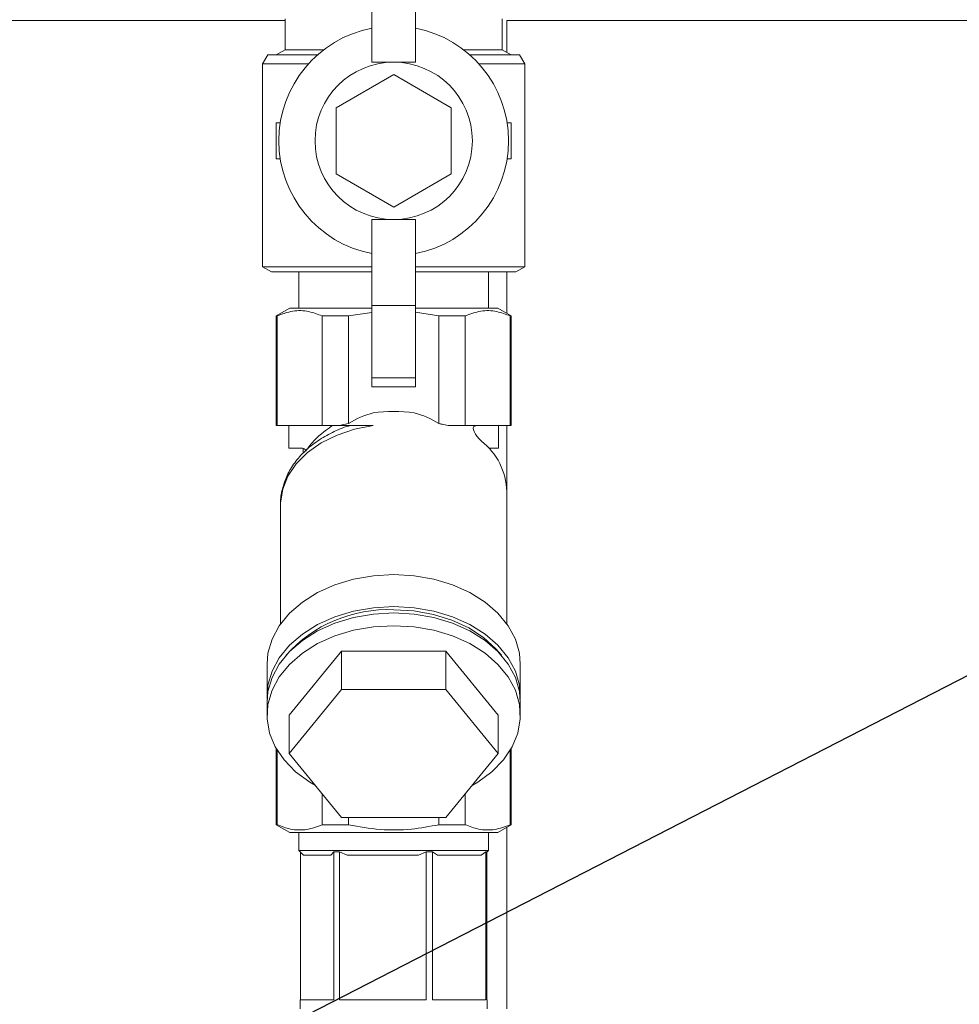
# Model space of a CAD drawing. Header units: millimetres. Extents: x -48 to 74789, y -18557 to 12350.
# Tile 51 of 79: x 68693 to 69213, y -13387 to -12843. Entities that reach past the tile are written whole.
import ezdxf
from ezdxf import colors
from ezdxf.entities.mleader import LeaderData, LeaderLine
from ezdxf.math import Vec2, Vec3

# ---------------------------------------------------------------- set-up
doc = ezdxf.new("R2010")
doc.units = ezdxf.units.MM
doc.layers.add('RR_IWK_opisy_piony', color=7, linetype='Continuous', lineweight=13)
doc.styles.add('Garamond', font='GARA.TTF')

# ---------------------------------------------------------------- blocks, each defined once
blk = doc.blocks.new('_None')

msp = doc.modelspace()

# ---------------------------------------------------------------- linework, layer by layer
at = {"color": 7, "linetype": 'Continuous', "lineweight": 0}
for p, q in [((68888, -12866.49), (68888, -12773.99)), ((68912, -12866.49), (68912, -12773.99)), ((68840, -12843.49), (68460, -12843.49)), ((68840, -12842.49), (68840, -12859.6)), ((68960, -12859.6), (68960, -12842.49)), ((68962.5, -12843.49), (68962.5, -12861.04)), ((69340, -12843.49), (68962.5, -12843.49)), ((68840, -12859.6), (68835, -12862.49)), ((68840, -12859.6), (68861.36, -12859.6)), ((68938.64, -12859.6), (68960, -12859.6)), ((68965, -12862.49), (68960, -12859.6)), ((68830.39, -12862.49), (68827.5, -12867.49)), ((68830.39, -12862.49), (68857.86, -12862.49)), ((68912, -12866.49), (68888, -12866.49)), ((68942.14, -12862.49), (68969.61, -12862.49)), ((68972.5, -12867.49), (68969.61, -12862.49)), ((68827.5, -12867.49), (68827.5, -12979.6)), ((68852.82, -12867.49), (68827.5, -12867.49)), ((68972.5, -12867.49), (68947.18, -12867.49)), ((68972.5, -12979.6), (68972.5, -12867.49)), ((68900, -12873.33), (68868.25, -12891.66)), ((68931.75, -12891.66), (68900, -12873.33)), ((68868.25, -12891.66), (68868.25, -12928.32)), ((68931.75, -12928.32), (68931.75, -12891.66)), ((68835, -12899.99), (68835, -12919.99)), ((68837.29, -12899.99), (68835, -12899.99)), ((68965, -12899.99), (68962.71, -12899.99)), ((68965, -12919.99), (68965, -12899.99)), ((68835, -12919.99), (68837.29, -12919.99)), ((68962.71, -12919.99), (68965, -12919.99)), ((68868.25, -12928.32), (68900, -12946.65)), ((68900, -12946.65), (68931.75, -12928.32)), ((68888, -13045.99), (68888, -12953.49)), ((68912, -12953.49), (68888, -12953.49)), ((68912, -13045.99), (68912, -12953.49)), ((68827.5, -12979.6), (68832.5, -12982.49)), ((68827.5, -12979.6), (68888, -12979.6)), ((68912, -12979.6), (68972.5, -12979.6)), ((68967.5, -12982.49), (68972.5, -12979.6)), ((68888, -12982.49), (68832.5, -12982.49)), ((68847.61, -12982.49), (68847.61, -13002.49)), ((68967.5, -12982.49), (68912, -12982.49)), ((68952.39, -13002.49), (68952.39, -12982.49)), ((68962.5, -12982.49), (68962.5, -13005.37)), ((68842.5, -13002.49), (68835, -13006.82)), ((68842.5, -13002.49), (68888, -13002.49)), ((68912, -13000.99), (68888, -13000.99)), ((68912, -13002.49), (68957.5, -13002.49)), ((68965, -13006.82), (68957.5, -13002.49)), ((68835, -13006.82), (68835, -13067.49)), ((68835.54, -13006.82), (68835, -13006.82)), ((68835.54, -13006.82), (68835.54, -13067.49)), ((68860.54, -13067.49), (68860.54, -13006.82)), ((68875, -13006.82), (68860.54, -13006.82)), ((68875, -13006.82), (68888, -13004.85)), ((68875, -13006.82), (68875, -13066.33)), ((68912, -13004.74), (68925, -13006.82)), ((68925, -13066.33), (68925, -13006.82)), ((68939.46, -13006.82), (68925, -13006.82)), ((68939.46, -13006.82), (68939.46, -13067.49)), ((68965, -13006.82), (68964.46, -13006.82)), ((68964.46, -13067.49), (68964.46, -13006.82)), ((68965, -13067.49), (68965, -13006.82)), ((68912, -13040.99), (68888, -13040.99)), ((68912, -13045.99), (68888, -13045.99)), ((68835, -13067.49), (68888.67, -13067.49)), ((68842, -13067.49), (68842, -13079.99)), ((68875, -13066.33), (68869.9, -13067.49)), ((68930.1, -13067.49), (68965, -13067.49)), ((68958, -13079.99), (68958, -13067.49)), ((68962.5, -13067.49), (68962.5, -13177.05)), ((68842, -13079.99), (68849.57, -13079.99)), ((68850, -13079.99), (68850, -13082.67)), ((68952.58, -13079.99), (68958, -13079.99)), ((68962.5, -13177.05), (68962.5, -13103.88)), ((68837.5, -13110.95), (68837.5, -13177.05)), ((68842.26, -13227.62), (68871.13, -13192.27)), ((68871.13, -13192.27), (68871.13, -13213.48)), ((68871.13, -13192.27), (68928.87, -13192.27)), ((68928.87, -13192.27), (68928.87, -13213.48)), ((68928.87, -13192.27), (68957.74, -13227.62)), ((68830, -13199.34), (68830, -13217.02)), ((68970, -13217.02), (68970, -13199.34)), ((68842.26, -13248.84), (68871.13, -13213.48)), ((68871.13, -13213.48), (68928.87, -13213.48)), ((68928.87, -13213.48), (68957.74, -13248.84)), ((68830, -13220.55), (68830, -13227.62)), ((68970, -13227.62), (68970, -13220.55)), ((68842.26, -13227.62), (68842.26, -13248.84)), ((68957.74, -13227.62), (68957.74, -13248.84)), ((68835, -13245.99), (68835, -13288.16)), ((68835.54, -13246.92), (68835.54, -13288.16)), ((68964.46, -13288.16), (68964.46, -13246.92)), ((68965, -13288.16), (68965, -13245.99)), ((68871.13, -13284.19), (68842.26, -13248.84)), ((68957.74, -13248.84), (68928.87, -13284.19)), ((68860.54, -13288.16), (68860.54, -13271.22)), ((68939.46, -13271.22), (68939.46, -13288.16)), ((68928.87, -13284.19), (68871.13, -13284.19)), ((68875, -13284.19), (68875, -13288.16)), ((68925, -13288.16), (68925, -13284.19)), ((68835, -13288.16), (68842.5, -13292.49)), ((68835, -13288.16), (68835.54, -13288.16)), ((68860.54, -13288.16), (68875, -13288.16)), ((68925, -13288.16), (68939.46, -13288.16)), ((68957.5, -13292.49), (68965, -13288.16)), ((68962.5, -13289.6), (68962.5, -13389.99)), ((68964.46, -13288.16), (68965, -13288.16)), ((68957.5, -13292.49), (68842.5, -13292.49)), ((68847.61, -13292.49), (68847.61, -13302.49)), ((68952.39, -13302.49), (68952.39, -13292.49)), ((68847.61, -13302.49), (68850.11, -13304.99)), ((68847.61, -13302.49), (68952.39, -13302.49)), ((68848.48, -13384.99), (68848.48, -13303.36)), ((68865.31, -13304.99), (68850.11, -13304.99)), ((68866.95, -13303.13), (68865.31, -13304.99)), ((68870.01, -13303.13), (68866.95, -13303.13)), ((68866.95, -13303.13), (68866.95, -13384.99)), ((68874.27, -13304.99), (68870.01, -13303.13)), ((68870.01, -13384.99), (68870.01, -13303.13)), ((68913.71, -13304.99), (68874.27, -13304.99)), ((68917.96, -13303.13), (68913.71, -13304.99)), ((68921.53, -13303.13), (68917.96, -13303.13)), ((68917.96, -13303.13), (68917.96, -13384.99)), ((68924.15, -13304.99), (68921.53, -13303.13)), ((68921.53, -13384.99), (68921.53, -13303.13)), ((68948.39, -13304.99), (68924.15, -13304.99)), ((68951.01, -13303.13), (68948.39, -13304.99)), ((68951.52, -13303.13), (68951.01, -13303.13)), ((68951.01, -13303.13), (68951.01, -13384.99)), ((68951.52, -13303.36), (68952.39, -13302.49)), ((68951.52, -13384.99), (68951.52, -13303.13)), ((68848.25, -13384.99), (68848.25, -13389.99)), ((68866.95, -13384.99), (68848.25, -13384.99)), ((68917.96, -13384.99), (68870.01, -13384.99)), ((68951.01, -13384.99), (68921.53, -13384.99)), ((68951.75, -13384.99), (68951.52, -13384.99)), ((68951.75, -13389.99), (68951.75, -13384.99))]:
    msp.add_line(p, q, dxfattribs=at)
at = {"color": 8, "linetype": 'Continuous', "lineweight": 0, "flags": 128}
msp.add_lwpolyline([(68888.67, -13067.49), (68878.36, -13069.49), (68868.69, -13072.7), (68859.93, -13077.03), (68852.35, -13082.36), (68846.15, -13088.51), (68841.53, -13095.33), (68838.63, -13102.6), (68837.51, -13110.12), (68837.5, -13110.95)], dxfattribs=at)
at = {"color": 7, "linetype": 'Continuous', "lineweight": 0, "flags": 128}
for points in [[(68830, -13199.34), (68830.51, -13193.37), (68832.76, -13185.57), (68836.76, -13178.12), (68842.39, -13171.22), (68849.52, -13165.05), (68857.95, -13159.77), (68867.47, -13155.51), (68877.83, -13152.39), (68888.77, -13150.48), (68900, -13149.84)], [(68900, -13149.84), (68911.23, -13150.48), (68922.17, -13152.39), (68932.53, -13155.51), (68942.05, -13159.77), (68950.48, -13165.05), (68957.61, -13171.22), (68963.24, -13178.12), (68967.24, -13185.57), (68969.49, -13193.37), (68970, -13199.34)], [(68830, -13220.55), (68830.51, -13214.58), (68832.76, -13206.78), (68836.76, -13199.33), (68842.39, -13192.43), (68849.52, -13186.26), (68857.95, -13180.98), (68867.47, -13176.72), (68877.83, -13173.6), (68888.77, -13171.69), (68900, -13171.05)], [(68830.04, -13218.78), (68830.51, -13211.05), (68832.76, -13203.24), (68836.76, -13195.8), (68842.39, -13188.9), (68849.52, -13182.73), (68857.95, -13177.45), (68867.47, -13173.19), (68877.83, -13170.07), (68888.77, -13168.16), (68900, -13167.52)], [(68900, -13167.52), (68911.23, -13168.16), (68922.17, -13170.07), (68932.53, -13173.19), (68942.05, -13177.45), (68950.48, -13182.73), (68957.61, -13188.9), (68963.24, -13195.8), (68967.24, -13203.24), (68969.49, -13211.05), (68969.96, -13218.78)], [(68900, -13169.29), (68911.11, -13169.94), (68921.92, -13171.87), (68932.13, -13175.04), (68941.46, -13179.35), (68949.66, -13184.69), (68956.51, -13190.91), (68959.5, -13194.48)], [(68900, -13171.05), (68911.23, -13171.69), (68922.17, -13173.6), (68932.53, -13176.72), (68942.05, -13180.98), (68950.48, -13186.26), (68957.61, -13192.43), (68963.24, -13199.33), (68967.24, -13206.78), (68969.49, -13214.58), (68970, -13220.55)], [(68856.7, -13266.51), (68853.58, -13264.67), (68845.78, -13258.93), (68839.38, -13252.37), (68834.55, -13245.17), (68831.41, -13237.52), (68830.06, -13229.62), (68830.51, -13221.66), (68832.76, -13213.85), (68836.76, -13206.4), (68842.39, -13199.5), (68849.52, -13193.33), (68857.95, -13188.05), (68867.47, -13183.79), (68877.83, -13180.67), (68888.77, -13178.77), (68900, -13178.12)], [(68900, -13178.12), (68911.23, -13178.77), (68922.17, -13180.67), (68932.53, -13183.79), (68942.05, -13188.05), (68950.48, -13193.33), (68957.61, -13199.5), (68963.24, -13206.4), (68967.24, -13213.85), (68969.49, -13221.66), (68969.94, -13229.62), (68968.59, -13237.52), (68965.45, -13245.17), (68960.62, -13252.37), (68954.22, -13258.93), (68946.42, -13264.67), (68943.3, -13266.51)]]:
    msp.add_lwpolyline(points, dxfattribs=at)
at = {"color": 7, "linetype": 'Continuous', "lineweight": 0}
msp.add_circle((68900, -12909.99), 43.5, dxfattribs=at)
for centre, radius, start, end in [((68900, -12909.99), 63.5, 100.8931, 259.1069), ((68900, -12909.99), 63.5, 280.8931, 79.1069), ((68900, -13147.65), 87.96, 82.5994, 97.4006), ((68925.68, -13104.92), 36.84, 1.6222, 51.6725), ((68896.82, -13244.65), 75.43, 87.5872, 138.3059)]:
    msp.add_arc(centre, radius, start, end, dxfattribs=at)
for start_param, end_param in [(3.323881, 3.553109), (2.730076, 2.959304)]:
    msp.add_ellipse((68900, -13147.34), major_axis=(0, -88.39), ratio=0.707107, start_param=start_param, end_param=end_param, dxfattribs=at)
for points, knots in [([(68835.54, -13006.82), (68838.4, -13005.77), (68844.21, -13003.64), (68852.67, -13003.85), (68858.07, -13005.89), (68860.54, -13006.82)], [0, 0, 0, 0, 0.3464439, 0.7014078, 1, 1, 1, 1]), ([(68939.46, -13006.82), (68942.33, -13005.77), (68948.13, -13003.64), (68956.6, -13003.85), (68962, -13005.89), (68964.46, -13006.82)], [0, 0, 0, 0, 0.3464439, 0.7014078, 1, 1, 1, 1]), ([(68875.64, -13067.54), (68875.43, -13067.59), (68872.03, -13068.45), (68865.99, -13071.17), (68857.84, -13075.71), (68850.82, -13081.36), (68845.09, -13087.83), (68840.8, -13094.98), (68838.33, -13102.53), (68837.28, -13107.78), (68837.51, -13110.38), (68837.52, -13110.42)], [0, 0, 0, 0, 0.009698, 0.152813, 0.296393, 0.440065, 0.58302, 0.724121, 0.862388, 0.997669, 1, 1, 1, 1]), ([(68851.57, -13081.45), (68851.9, -13080.96), (68852.91, -13079.44), (68856.83, -13074.22), (68861.92, -13070.46), (68865.93, -13067.49)], [0, 0, 0, 0, 0.090864, 0.283365, 1, 1, 1, 1]), ([(68930.1, -13067.49), (68928.99, -13067.22), (68927.31, -13066.81), (68925.58, -13066.45), (68925, -13066.33)], [0, 0, 0, 0, 0.66413, 1, 1, 1, 1]), ([(68948.52, -13076.02), (68947.98, -13075.51), (68946.84, -13074.43), (68945.38, -13072.53), (68944.45, -13070.84), (68944.01, -13069.59), (68943.96, -13068.62), (68944.26, -13067.89), (68944.78, -13067.54), (68945.25, -13067.5), (68945.42, -13067.49)], [0, 0, 0, 0, 0.188347, 0.398263, 0.520786, 0.620363, 0.72046, 0.809506, 0.926028, 1, 1, 1, 1]), ([(68849.57, -13079.99), (68849.89, -13080.05), (68850.54, -13080.19), (68851.21, -13080.9), (68851.52, -13081.38), (68851.57, -13081.45)], [0, 0, 0, 0, 0.4592567, 0.9175647, 1, 1, 1, 1]), ([(68860.54, -13288.16), (68857.67, -13289.21), (68851.87, -13291.34), (68843.4, -13291.12), (68838, -13289.09), (68835.54, -13288.16)], [0, 0, 0, 0, 0.346444, 0.701408, 1, 1, 1, 1]), ([(68925, -13288.16), (68919.94, -13289.11), (68909.23, -13291.12), (68892.3, -13291.32), (68880.82, -13289.22), (68875, -13288.16)], [0, 0, 0, 0, 0.305985, 0.648486, 1, 1, 1, 1]), ([(68964.46, -13288.16), (68961.6, -13289.21), (68955.79, -13291.34), (68947.33, -13291.12), (68941.93, -13289.09), (68939.46, -13288.16)], [0, 0, 0, 0, 0.346444, 0.701408, 1, 1, 1, 1])]:
    msp.add_open_spline(points, degree=3, knots=knots, dxfattribs=at)

# ---------------------------------------------------------------- next in the draw order: leaders
at = {"layer": 'RR_IWK_opisy_piony', "lineweight": 0}
ml = msp.add_multileader_mtext('Standard', dxfattribs=at)
ml.set_content('Zestawy ciepłomierzowe\\P- zawór kulowy DN15/DN20\\P- filtr siatkowy DN15/DN20\\P- ciepłomierz {\\A1;q{\\H0.7x;nom}=0,6 m{\\H0.7x;\\S3^ ;}/h DN15}\\P- zawór kulowy DN15/DN20\\P', color=256, style='Garamond')
ml.set_leader_properties()
ml.set_arrow_properties(name='NONE')
ml.build(insert=Vec2(0, 0))
ml.multileader.update_dxf_attribs({"text_left_attachment_type": 2, "text_right_attachment_type": 2, "dogleg_length": 0, "arrow_head_size": 0.18})
ctx = ml.context
ctx.base_point, ctx.char_height, ctx.arrow_head_size, ctx.landing_gap_size, ctx.plane_origin = Vec3(69890.1, -12859.83), 200, 0.18, 25, Vec3(94310.05, 85837.63)
ctx.left_attachment, ctx.right_attachment = 2, 2
notes = []
notes.append((ctx, [(1, (1, 1, 0), (69890.1, -12859.78), (1, 0), 0, [(0, [(69366.06, -13746.01), (68897.53, -13690.67), (68464.8, -13592.36)], 0, [])])]))
ctx.mtext.insert = Vec3(69915.1, -12030.57)
ctx.mtext.has_bg_fill, ctx.mtext.bg_color, ctx.mtext.bg_scale_factor, ctx.mtext.bg_transparency, ctx.mtext.use_window_bg_color = 1, -1027028792, 1, 0, 1
for ctx, leaders in notes:
    for number, flags, end, landing, length, lines in leaders:
        leader = LeaderData()
        leader.index, (leader.has_last_leader_line, leader.has_dogleg_vector, leader.attachment_direction) = number, flags
        leader.last_leader_point, leader.dogleg_vector, leader.dogleg_length = Vec3(end), Vec3(landing), length
        for number, points, colour, breaks in lines:
            line = LeaderLine()
            line.index, line.vertices, line.color, line.breaks = number, Vec3.list(points), colors.encode_raw_color(colour), breaks
            leader.lines.append(line)
        ctx.leaders.append(leader)

doc.saveas('drawing.dxf')
